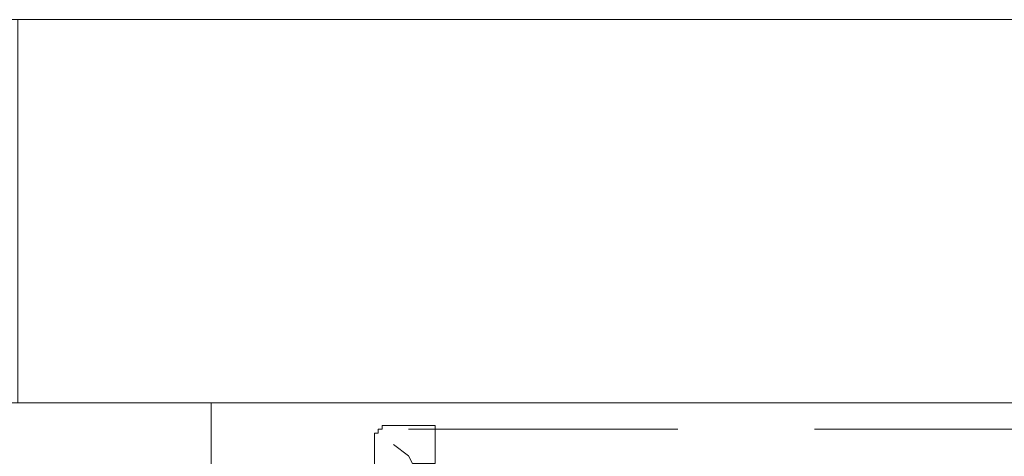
# Model space of a CAD drawing. Header units: millimetres. Extents: x 413 to 305578, y 115 to 38116.
# Tile 56 of 194: x 19809 to 20841, y 18693 to 19151. Entities that reach past the tile are written whole.
import ezdxf

# ---------------------------------------------------------------- set-up
doc = ezdxf.new("R2010")
doc.units = ezdxf.units.MM
for name, color, linetype, true_color in [('PDF$_59-60$-$Floor$Plan$-$В_Этаж$00_Сводный$A-DETL-MBND', 7, 'Continuous', 0xdd3700), ('PDF$_V$line_ifc_RVT-1-В_Этаж$00_Сводный$A-WALL', 7, 'Continuous', 0xbababa), ('PDF$_V$line_ifc_RVT-1-В_Этаж$00_Сводный$L-SITE', 7, 'Continuous', 0xdcdcdc)]:
    doc.layers.add(name, color=color, linetype=linetype, true_color=true_color)

msp = doc.modelspace()

# ---------------------------------------------------------------- linework, layer by layer
at = {"layer": 'PDF$_59-60$-$Floor$Plan$-$В_Этаж$00_Сводный$A-DETL-MBND', "color": 5, "lineweight": 0}
msp.add_lwpolyline([(20244.4, 18685.5), (20244.4, 18725.3), (20200.6, 18725.3), (20196.7, 18725.3), (20192.7, 18725.3), (20188.7, 18725.3), (20188.7, 18721.3), (20184.7, 18721.3), (20184.7, 18717.3), (20180.7, 18717.3), (20180.7, 18713.3), (20180.7, 18709.4), (20180.7, 18705.4), (20180.7, 18661.6), (20224.5, 18661.6), (20224.5, 18685.5)], close=True, dxfattribs=at)
for points in [[(20498.9, 18721.3), (20216.5, 18721.3)], [(20920.6, 18721.3), (20642.1, 18721.3)], [(20224.5, 18685.5), (20220.5, 18685.5), (20216.5, 18693.5), (20200.6, 18705.4)]]:
    msp.add_lwpolyline(points, dxfattribs=at)
at = {"layer": 'PDF$_V$line_ifc_RVT-1-В_Этаж$00_Сводный$A-WALL', "lineweight": 0}
for points in [[(19806.9, 18749.1), (19608, 18749.1), (19608, 17969.6), (19810.8, 17969.6), (20009.7, 17969.6), (20009.7, 18749.1), (19806.9, 18749.1), (19806.9, 19150.9), (12973.6, 19150.9), (12973.6, 18749.1)], [(26644.1, 19150.9), (26644.1, 18749.1), (19806.9, 18749.1), (19806.9, 19150.9)]]:
    msp.add_lwpolyline(points, close=True, dxfattribs=at)
at = {"layer": 'PDF$_V$line_ifc_RVT-1-В_Этаж$00_Сводный$L-SITE', "color": 9, "lineweight": 0, "true_color": 0xbababa}
msp.add_lwpolyline([(11474.1, 15996.7), (11629.2, 16358.7), (11812.2, 16553.6), (11848, 16645.1), (12070.7, 16927.5), (12070.7, 17245.7), (12973.6, 17245.7), (12973.6, 19150.9), (26644.1, 19150.9), (26644.1, 17229.8), (27547, 17229.8), (27547, 16963.3), (27566.9, 16951.3)], dxfattribs=at)

doc.saveas('drawing.dxf')
